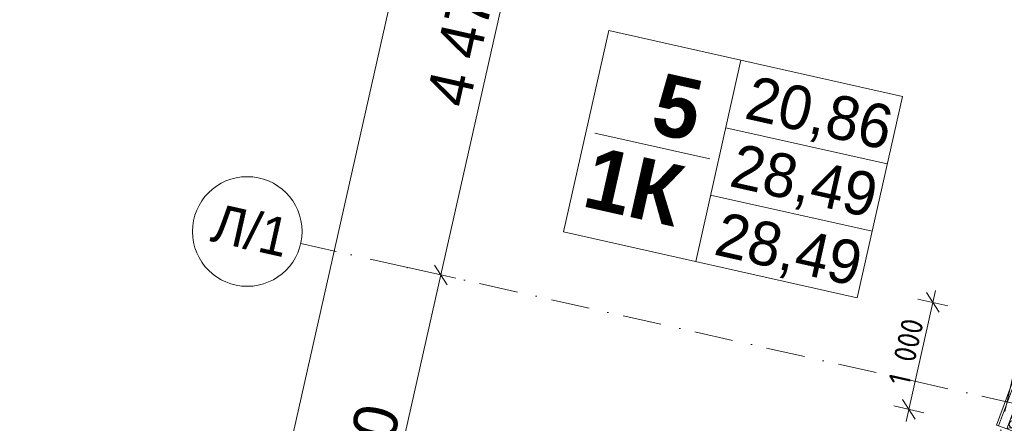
# Model space of a CAD drawing. Header units: millimetres. Extents: x -7213913 to -6930487, y 6129472 to 6353620.
# Tile 215 of 256: x -7208362 to -7199387, y 6192489 to 6196172. Entities that reach past the tile are written whole.
import ezdxf
from ezdxf.enums import TextEntityAlignment as Align

# ---------------------------------------------------------------- set-up
doc = ezdxf.new("R2010")
doc.units = ezdxf.units.MM
doc.header["$MEASUREMENT"] = 0
doc.linetypes.add('Штрихпунктирная', pattern=[670.277762, 352.777767, -176.388884, 0, -141.111112])
for name, color, linetype in [('S - квартира_маркер.АР', 7, 'Continuous'), ('АР-Стены_внешние_.АР', 7, 'Continuous'), ('АР-Чертеж-Оси_Осевые размеры.АР', 7, 'Continuous'), ('АР-Чертеж-Размеры.АР', 7, 'Continuous')]:
    doc.layers.add(name, color=color, linetype=linetype)
for name, color, linetype, lineweight in [('S - квартира_маркер.АР_Ном._пера__1', 7, 'Continuous', 0), ('АР-Стены_внешние_.АР_Ном._пера__1', 7, 'Continuous', 0), ('АР-Чертеж-Оси_Осевые размеры.АР_Ном._пера__1', 7, 'Continuous', 0), ('АР-Чертеж-Оси_Осевые размеры.АР_Ном._пера__120', 7, 'Continuous', 0), ('АР-Чертеж-Размеры.АР_Ном._пера__1', 7, 'Continuous', 0)]:
    doc.layers.add(name, color=color, linetype=linetype, lineweight=lineweight)
doc.styles.add('РЎР“Р•РќР•Р\xa0Р\x98Р\xa0_РЎРўР\x98Р›Р¬_3', font='GOST_Common.ttf')
doc.styles.add('РЎР“Р•РќР•Р\xa0Р\x98Р\xa0_РЎРўР\x98Р›Р¬_4', font='GOTHICB.TTF')
doc.styles.add('РЎР“Р•РќР•Р\xa0Р\x98Р\xa0_РЎРўР\x98Р›Р¬_5', font='GOTHIC.TTF')
doc.styles.add('РЎР“Р•РќР•Р\xa0Р\x98Р\xa0_РЎРўР\x98Р›Р¬_7', font='isocpeur.ttf')
doc.dimstyles.new('СГЕНЕРИР_СТИЛЬ__1', dxfattribs={"dimtxt": 400, "dimasz": 142.5, "dimexe": 0.18, "dimexo": 0.0625, "dimgap": 0, "dimtad": 1, "dimdec": 0, "dimzin": 0, "dimdsep": 46, "dimtxsty": 'РЎР“Р•РќР•Р\xa0Р\x98Р\xa0_РЎРўР\x98Р›Р¬_5', "dimblk": 'ARROWHEAD_6', "dimblk1": 'ARROWHEAD_6', "dimblk2": 'ARROWHEAD_6', "dimcen": 0.09, "dimse1": 1, "dimse2": 1, "dimclrd": 7, "dimclre": 7, "dimclrt": 7, "dimazin": 0, "dimtfac": 1, "dimtdec": 4, "dimtmove": 0, "dimatfit": 3, "dimfxl": 1, "dimtolj": 1, "dimtzin": 0, "dimarcsym": 0})
doc.dimstyles.new('СГЕНЕРИР_СТИЛЬ__2', dxfattribs={"dimtxt": 400, "dimasz": 142.5, "dimexe": 0.18, "dimexo": 0.0625, "dimgap": 0, "dimtad": 1, "dimdec": 0, "dimzin": 0, "dimdsep": 46, "dimtxsty": 'РЎР“Р•РќР•Р\xa0Р\x98Р\xa0_РЎРўР\x98Р›Р¬_5', "dimblk": 'ARROWHEAD_6', "dimblk1": 'ARROWHEAD_6', "dimblk2": 'ARROWHEAD_6', "dimcen": 0.09, "dimse1": 1, "dimse2": 1, "dimclrd": 7, "dimclre": 7, "dimclrt": 7, "dimazin": 0, "dimtfac": 1, "dimtdec": 4, "dimtmove": 2, "dimatfit": 3, "dimfxl": 1, "dimtolj": 1, "dimtzin": 0, "dimarcsym": 0})
doc.dimstyles.new('СГЕНЕРИР_СТИЛЬ__5', dxfattribs={"dimtxt": 200, "dimasz": 142.5, "dimexe": 0.18, "dimexo": 0.0625, "dimgap": 0, "dimtad": 1, "dimdec": 0, "dimzin": 0, "dimdsep": 46, "dimtxsty": 'РЎР“Р•РќР•Р\xa0Р\x98Р\xa0_РЎРўР\x98Р›Р¬_3', "dimblk": 'ARROWHEAD_6', "dimblk1": 'ARROWHEAD_6', "dimblk2": 'ARROWHEAD_6', "dimcen": 0.09, "dimse1": 1, "dimse2": 1, "dimclrd": 7, "dimclre": 7, "dimclrt": 7, "dimazin": 0, "dimtfac": 1, "dimtdec": 4, "dimtmove": 0, "dimatfit": 3, "dimfxl": 1, "dimtolj": 1, "dimtzin": 0, "dimarcsym": 0})

# ---------------------------------------------------------------- blocks, each defined once
blk = doc.blocks.new('labelLabPP_FlatE34FrameRed3d[91]_1', base_point=(-7203040.5, 6195491))
at = {"layer": 'S - квартира_маркер.АР_Ном._пера__1', "color": 7, "linetype": 'Continuous', "lineweight": 0}
for p, q in [((-7202992.1, 6196071.5), (-7203404.4, 6194236)), ((-7202992.1, 6196071.5), (-7200316.4, 6195470.5)), ((-7201787.9, 6195801), (-7202200.1, 6193965.5)), ((-7200316.4, 6195470.5), (-7200728.6, 6193635)), ((-7201926, 6195186), (-7200454.5, 6194855.5)), ((-7203120.2, 6195136.2), (-7202072.1, 6194900.8)), ((-7202064.1, 6194571.1), (-7200592.6, 6194240.6)), ((-7203404.4, 6194236), (-7200728.6, 6193635))]:
    blk.add_line(p, q, dxfattribs=at)
at = {"layer": 'S - квартира_маркер.АР_Ном._пера__1', "color": 7, "lineweight": 0}
for tag, height, style, p in [('TS_FLATNUMBER', 560, 'РЎР“Р•РќР•Р\xa0Р\x98Р\xa0_РЎРўР\x98Р›Р¬_4', (-7201958.2, 6195282.7)), ('TS_LIVING_ROOM_AREA', 400, 'РЎР“Р•РќР•Р\xa0Р\x98Р\xa0_РЎРўР\x98Р›Р¬_5', (-7200418, 6195175.9)), ('TS_POSTFIXNUMROOMS', 560, 'РЎР“Р•РќР•Р\xa0Р\x98Р\xa0_РЎРўР\x98Р›Р¬_4', (-7202133.5, 6194509.3)), ('TS_WITHOUTBALK', 400, 'РЎР“Р•РќР•Р\xa0Р\x98Р\xa0_РЎРўР\x98Р›Р¬_5', (-7200556.7, 6194557.9)), ('TS_ALLSQUARE', 400, 'РЎР“Р•РќР•Р\xa0Р\x98Р\xa0_РЎРўР\x98Р›Р¬_5', (-7200697, 6193933.5))]:
    blk.add_attdef(tag, text='', height=height, rotation=347.34172, dxfattribs=dict(at, style=style)).set_placement(p, align=Align.MIDDLE_RIGHT)
blk = doc.blocks.new('*X708', base_point=(-6566190.3, 6562677.8))
at = {"layer": 'АР-Стены_внешние_.АР_Ном._пера__1', "color": 7, "linetype": 'Continuous', "lineweight": 0}
for p, q in [((-7199185.9, 6192850.4), (-7199204, 6192843.1)), ((-7199190.6, 6192894.3), (-7199192.2, 6192874.8)), ((-7199192.2, 6192874.8), (-7199183.3, 6192857.5)), ((-7199179.9, 6192908.8), (-7199190.6, 6192894.3)), ((-7199166.7, 6192847.1), (-7199185.9, 6192850.4)), ((-7199183.3, 6192857.5), (-7199166.6, 6192847.3)), ((-7199147.1, 6192847.5), (-7199112.8, 6192857.6)), ((-7199124, 6192896.3), (-7199107.8, 6192871)), ((-7199103.1, 6192859), (-7199112.8, 6192857.6)), ((-7199107.8, 6192871), (-7199101.4, 6192863.5)), ((-7199093.3, 6192857.8), (-7199103.1, 6192859)), ((-7199101.4, 6192863.5), (-7199093.2, 6192858)), ((-7199084.2, 6192853.9), (-7199093.3, 6192857.8)), ((-7199093.2, 6192858), (-7199083.8, 6192855)), ((-7199076.6, 6192847.6), (-7199084.2, 6192853.9)), ((-7199083.8, 6192855), (-7199074, 6192854.7)), ((-7199074, 6192854.7), (-7199064.4, 6192857.1)), ((-7199064.4, 6192857.1), (-7199055.8, 6192862)), ((-7199055.8, 6192862), (-7199049, 6192869)), ((-7199049, 6192869), (-7199044.3, 6192877.7)), ((-7199044.3, 6192877.7), (-7199044.1, 6192878.4)), ((-7199240.6, 6192760.5), (-7199242.2, 6192741)), ((-7199229.1, 6192776.2), (-7199240.6, 6192760.5)), ((-7199210.9, 6192783.5), (-7199229.1, 6192776.2)), ((-7199215.6, 6192827.4), (-7199217.2, 6192807.9)), ((-7199217.2, 6192807.9), (-7199208.3, 6192790.5)), ((-7199204, 6192843.1), (-7199215.6, 6192827.4)), ((-7199191.7, 6192780.2), (-7199210.9, 6192783.5)), ((-7199208.3, 6192790.5), (-7199191.6, 6192780.4)), ((-7199177.1, 6192767.2), (-7199191.7, 6192780.2)), ((-7199191.6, 6192780.4), (-7199172.1, 6192780.6)), ((-7199177.1, 6192767.2), (-7199157.8, 6192737.2)), ((-7199172.1, 6192780.6), (-7199137.8, 6192790.7)), ((-7199152.1, 6192834.1), (-7199166.7, 6192847.1)), ((-7199166.6, 6192847.3), (-7199147.1, 6192847.5)), ((-7199152.1, 6192834.1), (-7199132.8, 6192804.1)), ((-7199128.1, 6192792.1), (-7199137.8, 6192790.7)), ((-7199132.8, 6192804.1), (-7199126.4, 6192796.6)), ((-7199118.3, 6192790.9), (-7199128.1, 6192792.1)), ((-7199126.4, 6192796.6), (-7199118.2, 6192791.1)), ((-7199109.3, 6192787), (-7199118.3, 6192790.9)), ((-7199118.2, 6192791.1), (-7199108.8, 6192788.1)), ((-7199101.6, 6192780.7), (-7199109.3, 6192787)), ((-7199108.8, 6192788.1), (-7199099, 6192787.8)), ((-7199096, 6192772.7), (-7199101.6, 6192780.7)), ((-7199099, 6192787.8), (-7199089.4, 6192790.2)), ((-7199092.7, 6192763.4), (-7199096, 6192772.7)), ((-7199092.2, 6192753.5), (-7199092.7, 6192763.4)), ((-7199089.4, 6192790.2), (-7199080.9, 6192795.1)), ((-7199080.9, 6192795.1), (-7199074, 6192802.1)), ((-7199070.9, 6192839.6), (-7199076.6, 6192847.6)), ((-7199074, 6192802.1), (-7199069.3, 6192810.8)), ((-7199067.7, 6192830.3), (-7199070.9, 6192839.6)), ((-7199069.3, 6192810.8), (-7199067.1, 6192820.4)), ((-7199067.1, 6192820.4), (-7199067.7, 6192830.3)), ((-7199265.6, 6192693.6), (-7199267.2, 6192674.1)), ((-7199267.2, 6192674.1), (-7199258.3, 6192656.7)), ((-7199254.1, 6192709.3), (-7199265.6, 6192693.6)), ((-7199236, 6192716.6), (-7199254.1, 6192709.3)), ((-7199242.2, 6192741), (-7199233.3, 6192723.6)), ((-7199216.7, 6192713.3), (-7199236, 6192716.6)), ((-7199233.3, 6192723.6), (-7199216.6, 6192713.5)), ((-7199202.1, 6192700.3), (-7199216.7, 6192713.3)), ((-7199216.6, 6192713.5), (-7199197.1, 6192713.7)), ((-7199202.1, 6192700.3), (-7199182.8, 6192670.2)), ((-7199197.1, 6192713.7), (-7199162.8, 6192723.8)), ((-7199182.8, 6192670.2), (-7199176.4, 6192662.8)), ((-7199153.1, 6192725.2), (-7199162.8, 6192723.8)), ((-7199157.8, 6192737.2), (-7199151.4, 6192729.7)), ((-7199143.3, 6192723.9), (-7199153.1, 6192725.2)), ((-7199151.4, 6192729.7), (-7199143.2, 6192724.2)), ((-7199134.3, 6192720.1), (-7199143.3, 6192723.9)), ((-7199143.2, 6192724.2), (-7199133.8, 6192721.2)), ((-7199126.6, 6192713.8), (-7199134.3, 6192720.1)), ((-7199133.8, 6192721.2), (-7199124, 6192720.9)), ((-7199121, 6192705.8), (-7199126.6, 6192713.8)), ((-7199124, 6192720.9), (-7199114.4, 6192723.3)), ((-7199124, 6192668.3), (-7199119.3, 6192677)), ((-7199117.7, 6192696.5), (-7199121, 6192705.8)), ((-7199119.3, 6192677), (-7199117.2, 6192686.6)), ((-7199117.2, 6192686.6), (-7199117.7, 6192696.5)), ((-7199114.4, 6192723.3), (-7199105.9, 6192728.2)), ((-7199105.9, 6192728.2), (-7199099, 6192735.2)), ((-7199099, 6192735.2), (-7199094.3, 6192743.9)), ((-7199094.3, 6192743.9), (-7199092.2, 6192753.5)), ((-7199286, 6192582.8), (-7199304.1, 6192575.5)), ((-7199290.6, 6192626.7), (-7199292.2, 6192607.2)), ((-7199292.2, 6192607.2), (-7199283.3, 6192589.8)), ((-7199279.1, 6192642.4), (-7199290.6, 6192626.7)), ((-7199266.7, 6192579.4), (-7199286, 6192582.8)), ((-7199283.3, 6192589.8), (-7199266.6, 6192579.7)), ((-7199261, 6192649.7), (-7199279.1, 6192642.4)), ((-7199266.6, 6192579.7), (-7199247.1, 6192579.9)), ((-7199241.7, 6192646.4), (-7199261, 6192649.7)), ((-7199258.3, 6192656.7), (-7199241.6, 6192646.6)), ((-7199247.1, 6192579.9), (-7199212.9, 6192590)), ((-7199227.1, 6192633.4), (-7199241.7, 6192646.4)), ((-7199241.6, 6192646.6), (-7199222.1, 6192646.8)), ((-7199227.1, 6192633.4), (-7199207.9, 6192603.3)), ((-7199222.1, 6192646.8), (-7199187.8, 6192656.9)), ((-7199203.1, 6192591.4), (-7199212.9, 6192590)), ((-7199207.9, 6192603.3), (-7199201.5, 6192595.9)), ((-7199193.3, 6192590.1), (-7199203.1, 6192591.4)), ((-7199201.5, 6192595.9), (-7199193.2, 6192590.4)), ((-7199184.3, 6192586.2), (-7199193.3, 6192590.1)), ((-7199193.2, 6192590.4), (-7199183.9, 6192587.4)), ((-7199178.1, 6192658.3), (-7199187.8, 6192656.9)), ((-7199176.6, 6192580), (-7199184.3, 6192586.2)), ((-7199183.9, 6192587.4), (-7199174, 6192587.1)), ((-7199168.3, 6192657), (-7199178.1, 6192658.3)), ((-7199171, 6192571.9), (-7199176.6, 6192580)), ((-7199176.4, 6192662.8), (-7199168.2, 6192657.3)), ((-7199174, 6192587.1), (-7199164.4, 6192589.5)), ((-7199159.3, 6192653.1), (-7199168.3, 6192657)), ((-7199168.2, 6192657.3), (-7199158.8, 6192654.3)), ((-7199164.4, 6192589.5), (-7199155.9, 6192594.4)), ((-7199151.6, 6192646.9), (-7199159.3, 6192653.1)), ((-7199158.8, 6192654.3), (-7199149, 6192654)), ((-7199155.9, 6192594.4), (-7199149, 6192601.4)), ((-7199146, 6192638.9), (-7199151.6, 6192646.9)), ((-7199149, 6192654), (-7199139.4, 6192656.4)), ((-7199149, 6192601.4), (-7199144.3, 6192610.1)), ((-7199142.8, 6192629.5), (-7199146, 6192638.9)), ((-7199144.3, 6192610.1), (-7199142.2, 6192619.7)), ((-7199142.2, 6192619.7), (-7199142.8, 6192629.5)), ((-7199139.4, 6192656.4), (-7199130.9, 6192661.3)), ((-7199130.9, 6192661.3), (-7199124, 6192668.3)), ((-7199340.7, 6192492.9), (-7199342.3, 6192473.4)), ((-7199329.1, 6192508.6), (-7199340.7, 6192492.9)), ((-7199311, 6192515.9), (-7199329.1, 6192508.6)), ((-7199315.7, 6192559.8), (-7199317.2, 6192540.3)), ((-7199317.2, 6192540.3), (-7199308.4, 6192522.9)), ((-7199304.1, 6192575.5), (-7199315.7, 6192559.8)), ((-7199291.8, 6192512.5), (-7199311, 6192515.9)), ((-7199308.4, 6192522.9), (-7199291.7, 6192512.8)), ((-7199277.1, 6192499.6), (-7199291.8, 6192512.5)), ((-7199291.7, 6192512.8), (-7199272.1, 6192513)), ((-7199277.1, 6192499.6), (-7199257.9, 6192469.5)), ((-7199272.1, 6192513), (-7199237.9, 6192523.1)), ((-7199252.1, 6192566.5), (-7199266.7, 6192579.4)), ((-7199252.1, 6192566.5), (-7199232.9, 6192536.4)), ((-7199228.1, 6192524.5), (-7199237.9, 6192523.1)), ((-7199232.9, 6192536.4), (-7199226.5, 6192528.9)), ((-7199218.4, 6192523.2), (-7199228.1, 6192524.5)), ((-7199226.5, 6192528.9), (-7199218.3, 6192523.5)), ((-7199209.3, 6192519.3), (-7199218.4, 6192523.2)), ((-7199218.3, 6192523.5), (-7199208.9, 6192520.5)), ((-7199201.7, 6192513.1), (-7199209.3, 6192519.3)), ((-7199208.9, 6192520.5), (-7199199, 6192520.2)), ((-7199196, 6192505), (-7199201.7, 6192513.1)), ((-7199199, 6192520.2), (-7199189.5, 6192522.6)), ((-7199192.8, 6192495.7), (-7199196, 6192505)), ((-7199192.2, 6192485.9), (-7199192.8, 6192495.7)), ((-7199189.5, 6192522.6), (-7199180.9, 6192527.5)), ((-7199180.9, 6192527.5), (-7199174, 6192534.5)), ((-7199174, 6192534.5), (-7199169.3, 6192543.2)), ((-7199167.8, 6192562.6), (-7199171, 6192571.9)), ((-7199169.3, 6192543.2), (-7199167.2, 6192552.8)), ((-7199167.2, 6192552.8), (-7199167.8, 6192562.6)), ((-7199354.1, 6192441.7), (-7199358.6, 6192435.5)), ((-7199336, 6192449), (-7199354.1, 6192441.7)), ((-7199342.3, 6192473.4), (-7199333.4, 6192456)), ((-7199316.8, 6192445.6), (-7199336, 6192449)), ((-7199333.4, 6192456), (-7199316.7, 6192445.9)), ((-7199302.2, 6192432.7), (-7199316.8, 6192445.6)), ((-7199316.7, 6192445.9), (-7199297.2, 6192446.1)), ((-7199302.2, 6192432.7), (-7199286.8, 6192408.7)), ((-7199297.2, 6192446.1), (-7199262.9, 6192456.1)), ((-7199253.1, 6192457.6), (-7199262.9, 6192456.1)), ((-7199257.9, 6192469.5), (-7199251.5, 6192462)), ((-7199243.4, 6192456.3), (-7199253.1, 6192457.6)), ((-7199251.5, 6192462), (-7199243.3, 6192456.6)), ((-7199234.3, 6192452.4), (-7199243.4, 6192456.3)), ((-7199243.3, 6192456.6), (-7199233.9, 6192453.6)), ((-7199226.7, 6192446.2), (-7199234.3, 6192452.4)), ((-7199233.9, 6192453.6), (-7199224, 6192453.3)), ((-7199230.9, 6192393.7), (-7199224.1, 6192400.7)), ((-7199221, 6192438.1), (-7199226.7, 6192446.2)), ((-7199224.1, 6192400.7), (-7199219.4, 6192409.4)), ((-7199224, 6192453.3), (-7199214.5, 6192455.7)), ((-7199217.8, 6192428.8), (-7199221, 6192438.1)), ((-7199219.4, 6192409.4), (-7199217.2, 6192419)), ((-7199217.2, 6192419), (-7199217.8, 6192428.8)), ((-7199214.5, 6192455.7), (-7199205.9, 6192460.6)), ((-7199205.9, 6192460.6), (-7199199, 6192467.6)), ((-7199199, 6192467.6), (-7199194.4, 6192476.3)), ((-7199194.4, 6192476.3), (-7199192.2, 6192485.9)), ((-7199237.1, 6192390.1), (-7199230.9, 6192393.7))]:
    blk.add_line(p, q, dxfattribs=at)
blk = doc.blocks.new('Стена_337_1', base_point=(-7199040.5, 6192877.6))
at = {"layer": 'АР-Стены_внешние_.АР_Ном._пера__1', "color": 7, "linetype": 'Continuous', "lineweight": 0}
for p, q in [((-7199267.1, 6192928.3), (-7199440, 6192465.9)), ((-7199188.3, 6192910.7), (-7199365, 6192437.9))]:
    blk.add_line(p, q, dxfattribs=at)
at = {"layer": 'АР-Стены_внешние_.АР_Ном._пера__1', "color": 7, "linetype": 'Continuous', "lineweight": 0, "flags": 128}
for points in [[(-7199286.8, 6192932.7), (-7199458.7, 6192472.9)], [(-7199224.5, 6192385.4), (-7199040.5, 6192877.6)], [(-7199458.7, 6192472.9), (-7199440, 6192465.9)], [(-7199440, 6192465.9), (-7199365, 6192437.9)], [(-7199365, 6192437.9), (-7199224.5, 6192385.4)]]:
    blk.add_lwpolyline(points, dxfattribs=at)
at = {"layer": 'АР-Стены_внешние_.АР', "color": 7, "lineweight": 0}
blk.add_blockref('*X708', (-6566190.3, 6562677.8), dxfattribs=at)
blk = doc.blocks.new('Стандартный Маркер Сетки[177]_1', base_point=(-7196881.6, 6203728.6))
at = {"layer": 'АР-Чертеж-Оси_Осевые размеры.АР_Ном._пера__120', "color": 7, "linetype": 'Штрихпунктирная', "lineweight": 0}
blk.add_line((-7197100.8, 6202752.9), (-7211872.8, 6136980.9), dxfattribs=at)
at = {"layer": 'АР-Чертеж-Оси_Осевые размеры.АР_Ном._пера__120', "color": 7, "lineweight": 0, "style": 'РЎР“Р•РќР•Р\xa0Р\x98Р\xa0_РЎРўР\x98Р›Р¬_7'}
blk.add_attdef('AC_MarkerText_1', text='', height=350, rotation=347.34172, dxfattribs=at).set_placement((-7212163.2, 6135688.1), align=Align.TOP_CENTER)
blk = doc.blocks.new('*D894', base_point=(-6566190.3, 6562677.8))
at = {"layer": 'АР-Чертеж-Оси_Осевые размеры.АР_Ном._пера__1', "color": 7, "linetype": 'Continuous', "lineweight": 0, "transparency": 16777216}
for p, q in [((-7204580.1, 6193932.6), (-7204466.6, 6193753.4)), ((-7205367.1, 6190086.5), (-7204523.4, 6193843)), ((-7205423.8, 6190176.2), (-7205310.3, 6189996.9)), ((-7205912.7, 6187657), (-7205367.1, 6190086.5)), ((-7205229.8, 6190055.7), (-7205504.3, 6190117.4))]:
    blk.add_line(p, q, dxfattribs=at)
at = {"layer": 'АР-Чертеж-Оси_Осевые размеры.АР_Ном._пера__1', "color": 7, "lineweight": 0, "transparency": 16777216, "insert": (-7205177.7, 6191294.5), "char_height": 400, "attachment_point": 7, "rotation": 77.34172, "style": 'РЎР“Р•РќР•Р\xa0Р\x98Р\xa0_РЎРўР\x98Р›Р¬_5'}
blk.add_mtext('\\A1;{\\pql;\\fCentury Gothic|b0|i0|c204|p0;\\W1.000000;3\xa0850}', dxfattribs=at)
blk = doc.blocks.new('ARROWHEAD_6')
at = {"color": 0, "linetype": 'Continuous', "lineweight": 0}
for p, q in [((0, 0), (-1, 0)), ((-0.5, -0.5), (0.5, 0.5))]:
    blk.add_line(p, q, dxfattribs=at)
blk = doc.blocks.new('*D895', base_point=(-6566190.3, 6562677.8))
at = {"layer": 'АР-Чертеж-Оси_Осевые размеры.АР_Ном._пера__1', "color": 7, "linetype": 'Continuous', "lineweight": 0, "transparency": 16777216}
for p, q in [((-7203600.6, 6198294), (-7203487.1, 6198114.8)), ((-7204523.4, 6193843), (-7203543.8, 6198204.4)), ((-7204580.1, 6193932.6), (-7204466.6, 6193753.4)), ((-7205367.1, 6190086.5), (-7204523.4, 6193843)), ((-7204386.2, 6193812.2), (-7204660.6, 6193873.8))]:
    blk.add_line(p, q, dxfattribs=at)
at = {"layer": 'АР-Чертеж-Оси_Осевые размеры.АР_Ном._пера__1', "color": 7, "lineweight": 0, "transparency": 16777216, "insert": (-7204266.1, 6195353.4), "char_height": 400, "attachment_point": 7, "rotation": 77.34172, "style": 'РЎР“Р•РќР•Р\xa0Р\x98Р\xa0_РЎРўР\x98Р›Р¬_5'}
blk.add_mtext('\\A1;{\\pql;\\fCentury Gothic|b0|i0|c204|p0;\\W1.000000;4\xa0470}', dxfattribs=at)
blk = doc.blocks.new('*D896', base_point=(-6566190.3, 6562677.8))
at = {"layer": 'АР-Чертеж-Оси_Осевые размеры.АР_Ном._пера__1', "color": 7, "linetype": 'Continuous', "lineweight": 0, "transparency": 16777216}
for p, q in [((-7202018.9, 6204651.8), (-7202132.4, 6204831)), ((-7202075.7, 6204741.4), (-7202051, 6204851.2)), ((-7203543.8, 6198204.4), (-7202075.7, 6204741.4)), ((-7201938.4, 6204710.6), (-7202212.9, 6204772.2)), ((-7203406.6, 6198173.6), (-7203681, 6198235.2)), ((-7203600.6, 6198294), (-7203487.1, 6198114.8)), ((-7204523.4, 6193843), (-7203543.8, 6198204.4))]:
    blk.add_line(p, q, dxfattribs=at)
at = {"layer": 'АР-Чертеж-Оси_Осевые размеры.АР_Ном._пера__1', "color": 7, "lineweight": 0, "transparency": 16777216, "insert": (-7203042.3, 6200802.6), "char_height": 400, "attachment_point": 7, "rotation": 77.34172, "style": 'РЎР“Р•РќР•Р\xa0Р\x98Р\xa0_РЎРўР\x98Р›Р¬_5'}
blk.add_mtext('\\A1;{\\pql;\\fCentury Gothic|b0|i0|c204|p0;\\W1.000000;6\xa0700}', dxfattribs=at)
blk = doc.blocks.new('*D897', base_point=(-6566190.3, 6562677.8))
at = {"layer": 'АР-Чертеж-Оси_Осевые размеры.АР_Ном._пера__1', "color": 7, "linetype": 'Continuous', "lineweight": 0, "transparency": 16777216}
for p, q in [((-7203046.9, 6204959.5), (-7203022.2, 6205069.3)), ((-7202909.7, 6204928.7), (-7203184.1, 6204990.3)), ((-7202990.2, 6204869.9), (-7203103.6, 6205049.1)), ((-7212636.3, 6162263.2), (-7203046.9, 6204959.5)), ((-7212693, 6162352.8), (-7212579.5, 6162173.6)), ((-7212499.1, 6162232.3), (-7212773.5, 6162294)), ((-7212660.9, 6162153.4), (-7212636.3, 6162263.2))]:
    blk.add_line(p, q, dxfattribs=at)
at = {"layer": 'АР-Чертеж-Оси_Осевые размеры.АР_Ном._пера__1', "color": 7, "lineweight": 0, "transparency": 16777216, "insert": (-7207709.5, 6184564.6), "char_height": 400, "attachment_point": 7, "rotation": 77.34172, "style": 'РЎР“Р•РќР•Р\xa0Р\x98Р\xa0_РЎРўР\x98Р›Р¬_5'}
blk.add_mtext('\\A1;{\\pql;\\fCentury Gothic|b0|i0|c204|p0;\\W1.000000;43\xa0760}', dxfattribs=at)
blk = doc.blocks.new('*D943', base_point=(-6566190.3, 6562677.8))
at = {"layer": 'АР-Чертеж-Размеры.АР_Ном._пера__1', "color": 7, "linetype": 'Continuous', "lineweight": 0, "transparency": 16777216}
for p, q in [((-7199981.8, 6193502.5), (-7200095.3, 6193681.8)), ((-7200013.9, 6193701.9), (-7200038.5, 6193592.2)), ((-7200038.5, 6193592.2), (-7200257.6, 6192616.5)), ((-7200175.7, 6193623), (-7199901.3, 6193561.3)), ((-7200314.4, 6192706.1), (-7200200.9, 6192526.8)), ((-7200394.9, 6192647.3), (-7200120.4, 6192585.6)), ((-7200257.6, 6192616.5), (-7200282.3, 6192506.7))]:
    blk.add_line(p, q, dxfattribs=at)
at = {"layer": 'АР-Чертеж-Размеры.АР_Ном._пера__1', "color": 7, "lineweight": 0, "transparency": 16777216, "insert": (-7200252.4, 6192822.6), "char_height": 200, "attachment_point": 7, "rotation": 77.34172, "style": 'РЎР“Р•РќР•Р\xa0Р\x98Р\xa0_РЎРўР\x98Р›Р¬_3'}
blk.add_mtext('\\A1;{\\pql;\\fGOST Common|b0|i0|c204|p0;\\W1.000000;1\xa0000}', dxfattribs=at)
blk = doc.blocks.new('Стандартный Маркер Сетки[181]_1', base_point=(-7205799.7, 6194129.6))
at = {"layer": 'АР-Чертеж-Оси_Осевые размеры.АР_Ном._пера__120', "color": 7, "linetype": 'Штрихпунктирная', "lineweight": 0}
for q in [(-7205799.7, 6194129.6), (-7180726.5, 6188498.3), (-7204824, 6193910.5)]:
    blk.add_line((-7204824, 6193910.5), q, dxfattribs=at)
at = {"layer": 'АР-Чертеж-Оси_Осевые размеры.АР_Ном._пера__120', "color": 7, "linetype": 'Continuous', "lineweight": 0}
blk.add_circle((-7206287.5, 6194239.2), 500, dxfattribs=at)
at = {"layer": 'АР-Чертеж-Оси_Осевые размеры.АР_Ном._пера__120', "color": 7, "linetype": 'Штрихпунктирная', "lineweight": 0}
blk.add_point((-7204824, 6193910.5), dxfattribs=at)
at = {"layer": 'АР-Чертеж-Оси_Осевые размеры.АР_Ном._пера__120', "color": 7, "lineweight": 0, "style": 'РЎР“Р•РќР•Р\xa0Р\x98Р\xa0_РЎРўР\x98Р›Р¬_5'}
blk.add_attdef('AC_MarkerText_1', text='', height=350, rotation=347.34172, dxfattribs=at).set_placement((-7206217.6, 6194420.3), align=Align.TOP_CENTER)
blk = doc.blocks.new('Стандартный Маркер Сетки[206]_1', base_point=(-7205799.7, 6194129.6))
at = {"layer": 'АР-Чертеж-Оси_Осевые размеры.АР_Ном._пера__120', "color": 7, "linetype": 'Штрихпунктирная', "lineweight": 0}
for q in [(-7205799.7, 6194129.6), (-7180726.5, 6188498.3), (-7204824, 6193910.5)]:
    blk.add_line((-7204824, 6193910.5), q, dxfattribs=at)
at = {"layer": 'АР-Чертеж-Оси_Осевые размеры.АР_Ном._пера__120', "color": 7, "linetype": 'Continuous', "lineweight": 0}
blk.add_circle((-7206287.5, 6194239.2), 500, dxfattribs=at)
at = {"layer": 'АР-Чертеж-Оси_Осевые размеры.АР_Ном._пера__120', "color": 7, "linetype": 'Штрихпунктирная', "lineweight": 0}
blk.add_point((-7204824, 6193910.5), dxfattribs=at)
at = {"layer": 'АР-Чертеж-Оси_Осевые размеры.АР_Ном._пера__120', "color": 7, "lineweight": 0, "style": 'РЎР“Р•РќР•Р\xa0Р\x98Р\xa0_РЎРўР\x98Р›Р¬_5'}
blk.add_attdef('AC_MarkerText_1', text='', height=350, rotation=347.34172, dxfattribs=at).set_placement((-7206217.6, 6194420.3), align=Align.TOP_CENTER)

msp = doc.modelspace()

# ---------------------------------------------------------------- block references
at = {"layer": 'S - квартира_маркер.АР', "color": 104, "linetype": 'Continuous', "lineweight": 15, "true_color": 0x029e21}
msp.add_blockref('labelLabPP_FlatE34FrameRed3d[91]_1', (-7203040.5, 6195491), dxfattribs=at).add_auto_attribs({'TS_POSTFIXNUMROOMS': '1К ', 'TS_FLATNUMBER': ' 5 ', 'TS_LIVING_ROOM_AREA': '20,86', 'TS_WITHOUTBALK': '28,49', 'TS_ALLSQUARE': '28,49'})
at = {"layer": 'АР-Стены_внешние_.АР', "color": 7, "lineweight": 0}
msp.add_blockref('Стена_337_1', (-7199040.5, 6192877.6), dxfattribs=at)
at = {"layer": 'АР-Чертеж-Оси_Осевые размеры.АР', "color": 8, "linetype": 'Continuous', "lineweight": 15}
msp.add_blockref('Стандартный Маркер Сетки[177]_1', (-7196881.6, 6203728.6), dxfattribs=at)
for name in ['Стандартный Маркер Сетки[181]_1', 'Стандартный Маркер Сетки[206]_1']:
    msp.add_blockref(name, (-7205799.7, 6194129.6), dxfattribs=at).add_auto_attribs({'AC_MarkerText_1': 'Л/1'})

# ---------------------------------------------------------------- dimensions: what is measured, and where the dimension line sits
at = {"layer": 'АР-Чертеж-Оси_Осевые размеры.АР', "color": 7, "linetype": 'Continuous', "lineweight": 0}
for base, p1, p2, dimstyle, picture, middle in [((-7203046.9, 6204959.5), (-7212924.8, 6162328), (-7203353.8, 6205028.5), 'СГЕНЕРИР_СТИЛЬ__2', '*D897', (-7207720.9, 6185426.5)), ((-7202075.7, 6204741.4), (-7204841.5, 6198495.8), (-7203353.8, 6205028.5), 'СГЕНЕРИР_СТИЛЬ__1', '*D896', (-7203087, 6201515.9)), ((-7203543.8, 6198204.4), (-7205799.7, 6194129.6), (-7204841.5, 6198495.8), 'СГЕНЕРИР_СТИЛЬ__1', '*D895', (-7204310.9, 6196066.7)), ((-7204523.4, 6193843), (-7206672, 6190379.6), (-7205799.7, 6194129.6), 'СГЕНЕРИР_СТИЛЬ__1', '*D894', (-7205222.5, 6192007.8))]:
    dim = msp.add_linear_dim(base=base, p1=p1, p2=p2, angle=77.34172, dimstyle=dimstyle, dxfattribs=at)
    dim.commit()
    dim.dimension.update_dxf_attribs({"geometry": picture, "text_midpoint": middle, "dimtype": 160, "text_rotation": 77.34172})
at = {"layer": 'АР-Чертеж-Размеры.АР', "color": 7, "linetype": 'Continuous', "lineweight": 0}
dim = msp.add_linear_dim(base=(-7200257.6, 6192616.5), p1=(-7200038.6, 6193592.2), p2=(-7200256.9, 6192616.3), angle=257.34172, dimstyle='СГЕНЕРИР_СТИЛЬ__5', dxfattribs=at)
dim.commit()
dim.dimension.update_dxf_attribs({"geometry": '*D943', "text_midpoint": (-7200274.7, 6193179.2), "dimtype": 160, "text_rotation": 77.34172})

doc.saveas('drawing.dxf')
